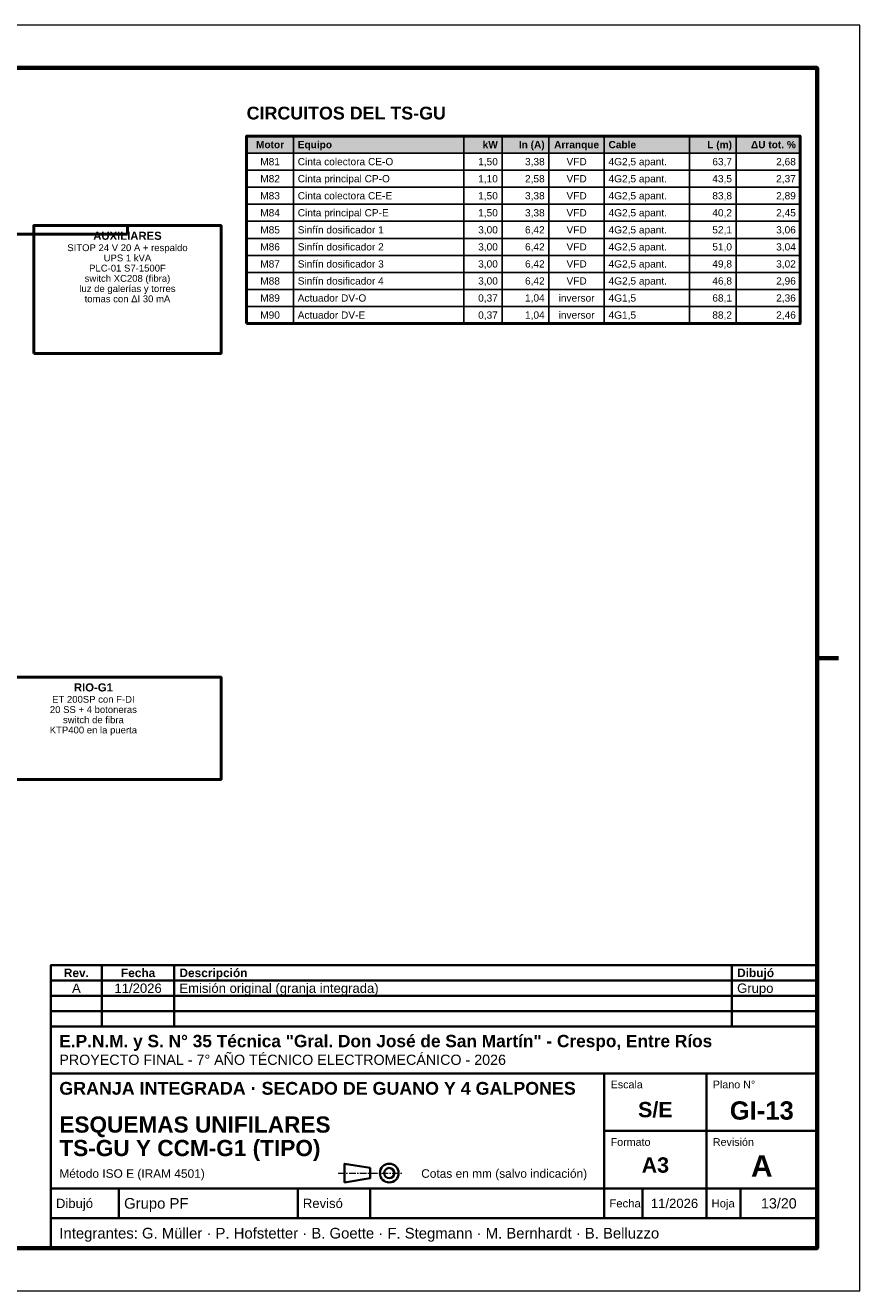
# Model space of a CAD drawing. Header units: millimetres. Extents: x 0 to 420, y 0 to 297.
# Tile 3 of 3: x 224 to 420, y 0 to 297. Entities that reach past the tile are written whole.
import ezdxf
from ezdxf.enums import TextEntityAlignment as Align

# ---------------------------------------------------------------- set-up
doc = ezdxf.new("R2010")
doc.units = ezdxf.units.MM
doc.header["$LTSCALE"] = 0.5
doc.linetypes.add('CENTER', pattern=[5.08, 3.175, -0.635, 0.635, -0.635])
for name, color, linetype, lineweight in [('CONTORNO', 7, 'CONTINUOUS', 50), ('EJES', 1, 'CENTER', 18), ('FINO', 7, 'CONTINUOUS', 25), ('HOJA', 8, 'CONTINUOUS', 13), ('RECUADRO', 7, 'CONTINUOUS', 70), ('RELLENO', 9, 'CONTINUOUS', 13), ('ROTULO', 7, 'CONTINUOUS', 35), ('TEXTO', 7, 'CONTINUOUS', 25)]:
    doc.layers.add(name, color=color, linetype=linetype, lineweight=lineweight)
doc.styles.add('NEGRITA', font='arialbd.ttf')
doc.styles.get("Standard").update_dxf_attribs({"font": 'arial.ttf'})

msp = doc.modelspace()

# ---------------------------------------------------------------- hatches: boundary and pattern name
at = {"layer": 'RELLENO', "true_color": 0xe2e8ee}
msp.add_hatch(color=7, dxfattribs=at).paths.add_polyline_path([(276, 267), (406, 267), (406, 271), (276, 271)])

# ---------------------------------------------------------------- linework, layer by layer
at = {"layer": 'CONTORNO'}
for p, q in [((248, 248), (248, 250)), ((222, 248), (248, 248))]:
    msp.add_line(p, q, dxfattribs=at)
for points in [[(276, 227), (406, 227), (406, 271), (276, 271)], [(226, 220), (270, 220), (270, 250), (226, 250)], [(210, 120), (270, 120), (270, 144), (210, 144)]]:
    msp.add_lwpolyline(points, close=True, dxfattribs=at)
at = {"layer": 'EJES'}
msp.add_line((297.5, 27.6), (312.5, 27.6), dxfattribs=at)
at = {"layer": 'FINO'}
for p, q in [((287, 271), (287, 227)), ((327, 271), (327, 227)), ((336, 271), (336, 227)), ((347, 271), (347, 227)), ((360, 271), (360, 227)), ((380, 271), (380, 227)), ((391, 271), (391, 227))]:
    msp.add_line(p, q, dxfattribs=at)
for points in [[(276, 267), (406, 267), (406, 271), (276, 271)], [(276, 263), (406, 263), (406, 267), (276, 267)], [(276, 259), (406, 259), (406, 263), (276, 263)], [(276, 255), (406, 255), (406, 259), (276, 259)], [(276, 251), (406, 251), (406, 255), (276, 255)], [(276, 247), (406, 247), (406, 251), (276, 251)], [(276, 243), (406, 243), (406, 247), (276, 247)], [(276, 239), (406, 239), (406, 243), (276, 243)], [(276, 235), (406, 235), (406, 239), (276, 239)], [(276, 231), (406, 231), (406, 235), (276, 235)], [(276, 227), (406, 227), (406, 231), (276, 231)]]:
    msp.add_lwpolyline(points, close=True, dxfattribs=at)
at = {"layer": 'HOJA'}
msp.add_lwpolyline([(0, 0), (420, 0), (420, 297), (0, 297)], close=True, dxfattribs=at)
at = {"layer": 'RECUADRO'}
msp.add_line((415, 148.5), (410, 148.5), dxfattribs=at)
msp.add_lwpolyline([(20, 10), (410, 10), (410, 287), (20, 287)], close=True, dxfattribs=at)
at = {"layer": 'ROTULO'}
for p, q in [((242, 72.8), (242, 76.4)), ((259, 72.8), (259, 76.4)), ((390, 72.8), (390, 76.4)), ((242, 69.2), (242, 72.8)), ((259, 69.2), (259, 72.8)), ((390, 69.2), (390, 72.8)), ((242, 65.6), (242, 69.2)), ((259, 65.6), (259, 69.2)), ((390, 65.6), (390, 69.2)), ((242, 62), (242, 65.6)), ((259, 62), (259, 65.6)), ((390, 62), (390, 65.6)), ((230, 62), (410, 62)), ((230, 10), (230, 62)), ((230, 51), (410, 51)), ((360, 24), (360, 51)), ((384, 24), (384, 51)), ((360, 37.5), (410, 37.5)), ((230, 24), (410, 24)), ((246, 17), (246, 24)), ((288, 17), (288, 24)), ((305, 17), (305, 24)), ((360, 17), (360, 24)), ((369, 17), (369, 24)), ((384, 17), (384, 24)), ((392, 17), (392, 24)), ((230, 17), (410, 17))]:
    msp.add_line(p, q, dxfattribs=at)
for points in [[(230, 72.8), (410, 72.8), (410, 76.4), (230, 76.4)], [(230, 69.2), (410, 69.2), (410, 72.8), (230, 72.8)], [(230, 65.6), (410, 65.6), (410, 69.2), (230, 69.2)], [(230, 62), (410, 62), (410, 65.6), (230, 65.6)], [(299, 25.4), (305, 26.4), (305, 28.8), (299, 29.8)]]:
    msp.add_lwpolyline(points, close=True, dxfattribs=at)
for radius in [2.2, 1.2]:
    msp.add_circle((309.5, 27.6), radius, dxfattribs=at)

# ---------------------------------------------------------------- texts
at = {"layer": 'ROTULO', "style": 'NEGRITA'}
for s, height, p in [('Rev.', 2, (236, 74.6)), ('Fecha', 2, (250.5, 74.6)), ('S/E', 3.6, (372, 42.5)), ('GI-13', 4.3, (397, 42.3)), ('A3', 3.6, (372, 29.5)), ('A', 5, (397, 29.3))]:
    msp.add_text(s, height=height, dxfattribs=at).set_placement(p, align=Align.MIDDLE_CENTER)
for s, height, p in [('Descripción', 2, (260.2, 74.6)), ('Dibujó', 2, (391.2, 74.6)), ('E.P.N.M. y S. N° 35 Técnica "Gral. Don José de San Martín" - Crespo, Entre Ríos', 2.9, (232, 58.6)), ('GRANJA INTEGRADA · SECADO DE GUANO Y 4 GALPONES', 3, (232, 47.5)), ('ESQUEMAS UNIFILARES', 3.8, (232, 39)), ('TS-GU Y CCM-G1 (TIPO)', 3.8, (232, 33.49))]:
    msp.add_text(s, height=height, dxfattribs=at).set_placement(p, align=Align.MIDDLE_LEFT)
at = {"layer": 'ROTULO'}
for s, height, p in [('A', 2.2, (236, 71)), ('11/2026', 2.2, (250.5, 71)), ('11/2026', 2.2, (376.5, 20.5)), ('13/20', 2.4, (401, 20.5))]:
    msp.add_text(s, height=height, dxfattribs=at).set_placement(p, align=Align.MIDDLE_CENTER)
for s, height, p in [('Emisión original (granja integrada)', 2.2, (260.2, 71)), ('Grupo', 2.2, (391.2, 71)), ('PROYECTO FINAL - 7° AÑO TÉCNICO ELECTROMECÁNICO - 2026', 2.4, (232, 54.2)), ('Método ISO E (IRAM 4501)', 2, (232, 27.5)), ('Cotas en mm (salvo indicación)', 2, (317, 27.5)), ('Dibujó', 2.2, (231.2, 20.5)), ('Grupo PF', 2.5, (247.2, 20.5)), ('Revisó', 2.2, (289.2, 20.5)), ('Fecha', 1.9, (361.2, 20.5)), ('Hoja', 1.9, (385.2, 20.5)), ('Integrantes: G. Müller · P. Hofstetter · B. Goette · F. Stegmann · M. Bernhardt · B. Belluzzo', 2.5, (232, 13.5))]:
    msp.add_text(s, height=height, dxfattribs=at).set_placement(p, align=Align.MIDDLE_LEFT)
for s, p in [('Escala', (361.5, 49.3)), ('Plano N°', (385.5, 49.3)), ('Formato', (361.5, 35.8)), ('Revisión', (385.5, 35.8))]:
    msp.add_text(s, height=1.8, dxfattribs=at).set_placement(p, align=Align.TOP_LEFT)
at = {"layer": 'TEXTO', "style": 'NEGRITA'}
msp.add_text('CIRCUITOS DEL TS-GU', height=3, dxfattribs=at).set_placement((276, 274), align=Align.BOTTOM_LEFT)
for s, height, p in [('Motor', 1.7, (281.5, 269)), ('Arranque', 1.7, (353.5, 269)), ('AUXILIARES', 1.9, (248, 247.6)), ('RIO-G1', 1.9, (240, 141.6))]:
    msp.add_text(s, height=height, dxfattribs=at).set_placement(p, align=Align.MIDDLE_CENTER)
for s, p in [('Equipo', (288, 269)), ('Cable', (361, 269))]:
    msp.add_text(s, height=1.7, dxfattribs=at).set_placement(p, align=Align.MIDDLE_LEFT)
for s, p in [('kW', (335, 269)), ('In (A)', (346, 269)), ('L (m)', (390, 269)), ('ΔU tot. %', (405, 269))]:
    msp.add_text(s, height=1.7, dxfattribs=at).set_placement(p, align=Align.MIDDLE_RIGHT)
at = {"layer": 'TEXTO'}
for s, height, p in [('M81', 1.7, (281.5, 265)), ('VFD', 1.7, (353.5, 265)), ('M82', 1.7, (281.5, 261)), ('VFD', 1.7, (353.5, 261)), ('M83', 1.7, (281.5, 257)), ('VFD', 1.7, (353.5, 257)), ('M84', 1.7, (281.5, 253)), ('VFD', 1.7, (353.5, 253)), ('M85', 1.7, (281.5, 249)), ('VFD', 1.7, (353.5, 249)), ('SITOP 24 V 20 A + respaldo', 1.6, (248, 244.8)), ('M86', 1.7, (281.5, 245)), ('VFD', 1.7, (353.5, 245)), ('PLC-01 S7-1500F', 1.6, (248, 240)), ('UPS 1 kVA', 1.6, (248, 242.4)), ('M87', 1.7, (281.5, 241)), ('VFD', 1.7, (353.5, 241)), ('switch XC208 (fibra)', 1.6, (248, 237.6)), ('M88', 1.7, (281.5, 237)), ('VFD', 1.7, (353.5, 237)), ('luz de galerías y torres', 1.6, (248, 235.2)), ('tomas con ΔI 30 mA', 1.6, (248, 232.8)), ('M89', 1.7, (281.5, 233)), ('inversor', 1.7, (353.5, 233)), ('M90', 1.7, (281.5, 229)), ('inversor', 1.7, (353.5, 229)), ('ET 200SP con F-DI', 1.6, (240, 138.8)), ('20 SS + 4 botoneras', 1.6, (240, 136.4)), ('switch de fibra', 1.6, (240, 134)), ('KTP400 en la puerta', 1.6, (240, 131.6))]:
    msp.add_text(s, height=height, dxfattribs=at).set_placement(p, align=Align.MIDDLE_CENTER)
for s, p in [('Cinta colectora CE-O', (288, 265)), ('4G2,5 apant.', (361, 265)), ('Cinta principal CP-O', (288, 261)), ('4G2,5 apant.', (361, 261)), ('Cinta colectora CE-E', (288, 257)), ('4G2,5 apant.', (361, 257)), ('Cinta principal CP-E', (288, 253)), ('4G2,5 apant.', (361, 253)), ('Sinfín dosificador 1', (288, 249)), ('4G2,5 apant.', (361, 249)), ('Sinfín dosificador 2', (288, 245)), ('4G2,5 apant.', (361, 245)), ('Sinfín dosificador 3', (288, 241)), ('4G2,5 apant.', (361, 241)), ('Sinfín dosificador 4', (288, 237)), ('4G2,5 apant.', (361, 237)), ('Actuador DV-O', (288, 233)), ('4G1,5', (361, 233)), ('Actuador DV-E', (288, 229)), ('4G1,5', (361, 229))]:
    msp.add_text(s, height=1.7, dxfattribs=at).set_placement(p, align=Align.MIDDLE_LEFT)
for s, p in [('1,50', (335, 265)), ('3,38', (346, 265)), ('63,7', (390, 265)), ('2,68', (405, 265)), ('1,10', (335, 261)), ('2,58', (346, 261)), ('43,5', (390, 261)), ('2,37', (405, 261)), ('1,50', (335, 257)), ('3,38', (346, 257)), ('83,8', (390, 257)), ('2,89', (405, 257)), ('1,50', (335, 253)), ('3,38', (346, 253)), ('40,2', (390, 253)), ('2,45', (405, 253)), ('3,00', (335, 249)), ('6,42', (346, 249)), ('52,1', (390, 249)), ('3,06', (405, 249)), ('3,00', (335, 245)), ('6,42', (346, 245)), ('51,0', (390, 245)), ('3,04', (405, 245)), ('3,00', (335, 241)), ('6,42', (346, 241)), ('49,8', (390, 241)), ('3,02', (405, 241)), ('3,00', (335, 237)), ('6,42', (346, 237)), ('46,8', (390, 237)), ('2,96', (405, 237)), ('0,37', (335, 233)), ('1,04', (346, 233)), ('68,1', (390, 233)), ('2,36', (405, 233)), ('0,37', (335, 229)), ('1,04', (346, 229)), ('88,2', (390, 229)), ('2,46', (405, 229))]:
    msp.add_text(s, height=1.7, dxfattribs=at).set_placement(p, align=Align.MIDDLE_RIGHT)

doc.saveas('drawing.dxf')
